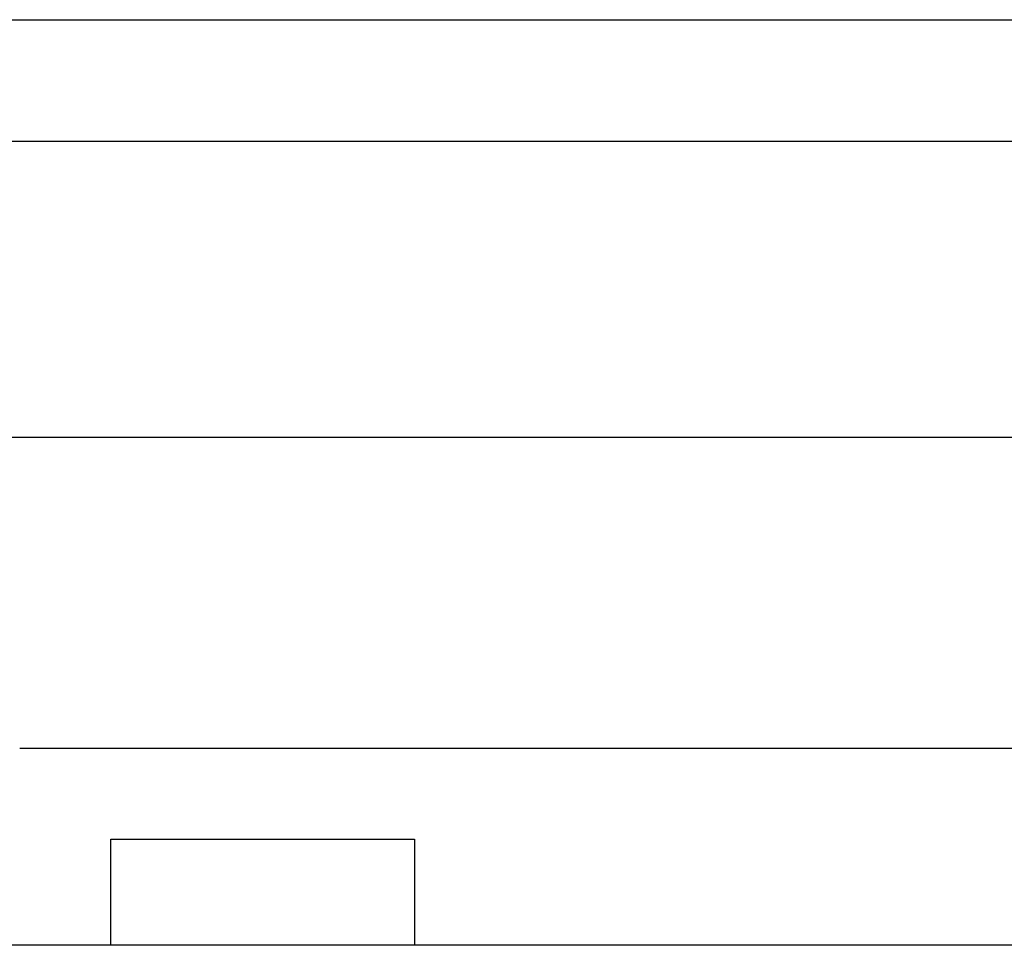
# Model space of a CAD drawing. Header units: millimetres. Extents: x 1805 to 4914, y -1594 to 860.
# Tile 124 of 256: x 2124 to 2157, y -876 to -846. Entities that reach past the tile are written whole.
import ezdxf

# ---------------------------------------------------------------- set-up
doc = ezdxf.new("R2010")
doc.units = ezdxf.units.MM
doc.layers.get('0').update_dxf_attribs({"linetype": 'CONTINUOUS'})

msp = doc.modelspace()

# ---------------------------------------------------------------- linework, layer by layer
at = {"linetype": 'Continuous'}
for p, q in [((2107.777, -845.649), (2189.131, -845.649)), ((2107.777, -849.649), (2189.131, -849.649)), ((2189.131, -859.42), (2107.777, -859.42)), ((2124.283, -869.649), (2172.208, -869.649)), ((2127.277, -872.649), (2137.277, -872.649)), ((2127.277, -876.149), (2127.277, -872.649)), ((2137.277, -872.649), (2137.277, -876.149)), ((2239.131, -876.149), (2120.777, -876.149))]:
    msp.add_line(p, q, dxfattribs=at)

doc.saveas('drawing.dxf')
